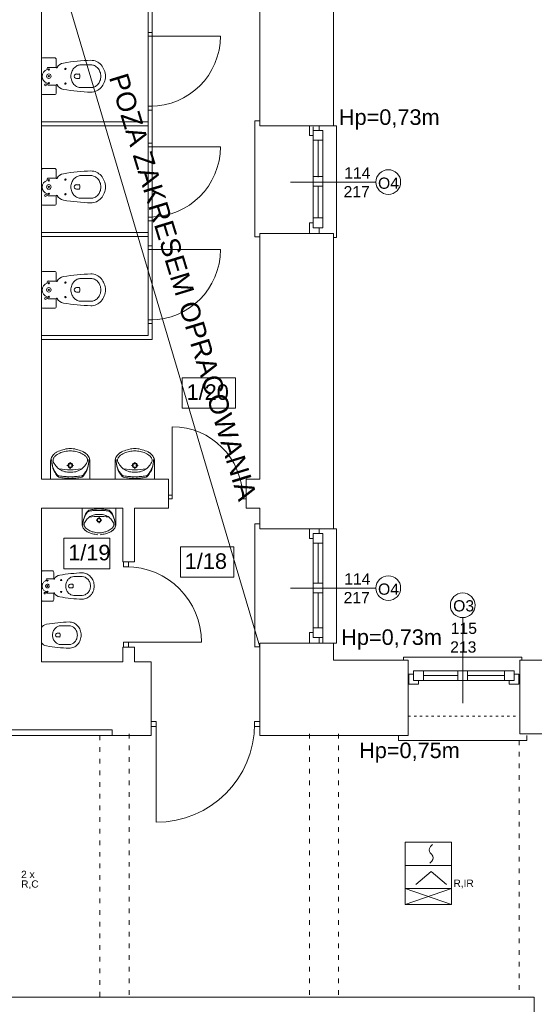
# Model space of a CAD drawing. Header units: centimetres. Extents: x 74437 to 92332, y -37016 to -3432.
# Tile 31 of 68: x 78685 to 79215, y -21783 to -20769. Entities that reach past the tile are written whole.
import ezdxf

# ---------------------------------------------------------------- set-up
doc = ezdxf.new("R2010")
doc.units = ezdxf.units.CM
doc.header["$LTSCALE"] = 0.02
doc.linetypes.add('ACAD_ISO03W100', pattern=[30, 12, -18])
doc.linetypes.add('HIDDEN', pattern=[9.525, 6.35, -3.175])
doc.layers.get('0').update_dxf_attribs({"color": 8, "lineweight": 13})
doc.layers.add('_pk_opis legenda', color=7, linetype='Continuous')
for name, color, linetype, lineweight in [('ei30', 8, 'Continuous', 13), ('Linia SSP', 7, 'Continuous', 35), ('LINIE PRZEKROJOWE', 8, 'Continuous', 13), ('OPISY', 8, 'Continuous', 13), ('stolarka', 8, 'Continuous', 13), ('WIDOK', 8, 'Continuous', 13)]:
    doc.layers.add(name, color=color, linetype=linetype, lineweight=lineweight)
doc.styles.get("Standard").update_dxf_attribs({"font": 'arial.ttf', "height": 12})

# ---------------------------------------------------------------- blocks, each defined once
blk = doc.blocks.new('*U3')
at = {"layer": 'stolarka', "transparency": 33554684}
blk.add_lwpolyline([(5, 0), (5, 95)], dxfattribs=at)
for points in [[(0, 2.5), (0, -2.5), (5, -2.5), (5, 2.5)], [(100, -2.5), (105, -2.5), (105, 2.5), (100, 2.5)]]:
    blk.add_lwpolyline(points, close=True, dxfattribs=at)
blk.add_arc((5, 0), 95, 0, 90, dxfattribs=at)
blk = doc.blocks.new('*U6')
at = {"layer": 'stolarka', "transparency": 33554684}
blk.add_lwpolyline([(5, 0), (5, 75)], dxfattribs=at)
for points in [[(0, 2.5), (0, -2.5), (5, -2.5), (5, 2.5)], [(80, -2.5), (85, -2.5), (85, 2.5), (80, 2.5)]]:
    blk.add_lwpolyline(points, close=True, dxfattribs=at)
blk.add_arc((5, 0), 75, 0, 90, dxfattribs=at)

msp = doc.modelspace()

# ---------------------------------------------------------------- linework, layer by layer
for points in [[(78707, -20657.6), (78821, -20657.6), (78821, -21098.6), (78707, -21098.6)], [(78707, -20661.6), (78817, -20661.6), (78817, -21094.6), (78707, -21094.6)], [(78707, -20874.6), (78817, -20874.6)], [(78707, -20878.6), (78817, -20878.6)], [(78932, -20878.6), (78932, -20873.6), (78927, -20873.6), (78927, -20993), (78927, -20993), (78932, -20993)], [(79008, -20878.6), (79011, -20878.6), (79011, -20993.6), (79008, -20993.6)], [(78707, -20988.6), (78817, -20988.6)], [(78707, -20992.6), (78817, -20992.6)], [(78932, -21293.6), (78932, -21288.6), (78927, -21288.6), (78927, -21415.6), (78927, -21415.3), (78932, -21415.3)], [(79008, -21293.6), (79011, -21293.6), (79011, -21411.6), (79008, -21411.6)], [(79080, -21428.9), (79080, -21425.9), (79202, -21425.9), (79202, -21428.9)], [(79080, -21506.6), (79075, -21506.6), (79075, -21511.6), (79202, -21511.6), (79207, -21511.6), (79207, -21506.6)]]:
    msp.add_lwpolyline(points)
at = {"layer": '_pk_opis legenda', "lineweight": 9}
msp.add_line((78707, -20657.6), (78932, -21415.3), dxfattribs=at)
at = {"layer": 'Linia SSP', "linetype": 'Continuous', "lineweight": 5}
for p, q in [((79107.9, -21621.1), (79109.9, -21618.9)), ((79106.4, -21624.5), (79106.7, -21622.9)), ((79106.7, -21626.1), (79106.4, -21624.5)), ((79106.7, -21622.9), (79107.9, -21621.1)), ((79107.6, -21627.4), (79106.7, -21626.1)), ((79107.9, -21627.9), (79107.6, -21627.4)), ((79108.5, -21628.5), (79107.9, -21627.9)), ((79108.5, -21628.5), (79109.2, -21629.2)), ((79109.2, -21629.2), (79109.5, -21629.7)), ((79109.5, -21629.7), (79110.3, -21631)), ((79109.2, -21636), (79107.2, -21638.2)), ((79110.3, -21634.2), (79109.2, -21636)), ((79110.3, -21631), (79110.7, -21632.6)), ((79110.7, -21632.6), (79110.3, -21634.2))]:
    msp.add_line(p, q, dxfattribs=at)
at = {"layer": 'Linia SSP', "lineweight": 5}
for p, q in [((79081.7, -21640.5), (79129.5, -21640.5)), ((79108.6, -21646.8), (79092.7, -21659.9)), ((79124.4, -21659.9), (79108.6, -21646.8)), ((79081.7, -21680.6), (79129.5, -21664.3)), ((79081.7, -21664.3), (79129.5, -21680.6))]:
    msp.add_line(p, q, dxfattribs=at)
for points in [[(79081.7, -21616.6), (79129.5, -21616.6), (79129.5, -21664.3), (79081.7, -21664.3)], [(79081.7, -21680.6), (79081.7, -21664.3), (79129.5, -21664.3), (79129.5, -21680.6)]]:
    msp.add_lwpolyline(points, close=True, dxfattribs=at)
at = {"layer": 'LINIE PRZEKROJOWE'}
for points in [[(78570, -20585.8), (79008, -20586.6), (79008, -20878.6)], [(78932, -20657.6), (78707, -20657.6), (78707, -21242.6)], [(78932, -20878.6), (78932, -20657.6)], [(79008, -20662.6), (79008, -20878.6)], [(78932, -20878.6), (79008, -20878.6)], [(78932, -21242.6), (78932, -20989.6), (79008, -20989.6)], [(79008, -20989.6), (79008, -21293.6)], [(79008, -20994.6), (79008, -21293.6)], [(78838, -21242.6), (78828, -21242.6), (78707, -21242.6)], [(78707, -21242.6), (78838, -21242.6), (78838, -21272.6)], [(78932, -21242.6), (78918, -21242.6)], [(78932, -21242.6), (78918, -21242.6), (78918, -21272.6)], [(78791, -21272.6), (78707, -21272.6)], [(78707, -21272.6), (78707, -21430.6)], [(78791, -21327.6), (78791, -21272.6)], [(78803, -21327.6), (78803, -21272.6)], [(78838, -21272.6), (78828, -21272.6), (78803, -21272.6)], [(78932, -21272.6), (78918, -21272.6)], [(78932, -21293.6), (78932, -21272.6)], [(78932, -21272.6), (78932, -21293.6), (79008, -21293.6)], [(78791, -21327.6), (78803, -21327.6)], [(78791, -21430.6), (78791, -21415.6)], [(78803, -21430.6), (78803, -21415.6), (78791, -21415.6)], [(78803, -21430.6), (78803, -21415.6)], [(78932, -21430.6), (78932, -21411.6)], [(78932, -21411.6), (79008, -21411.6)], [(79008, -21411.6), (79008, -21428.9)], [(78791, -21430.6), (78707, -21430.6)], [(78717, -21430.6), (78791, -21430.6)], [(78780, -21506.6), (78820, -21506.6), (78820, -21430.6)], [(78820, -21430.6), (78803, -21430.6)], [(78803, -21430.6), (78820, -21430.6)], [(78932, -21506.6), (79085, -21506.6), (79085, -21428.9)], [(78932, -21506.6), (78932, -21430.6)], [(79008, -21428.9), (79038, -21428.9)], [(79038, -21428.9), (79085, -21428.9)], [(79200, -21504.9), (79200, -21428.9)], [(79200, -21428.9), (79498, -21428.9)], [(78820, -21506.6), (78780, -21506.6), (78780, -21500.6), (78614, -21500.6), (78614, -21506.6)], [(79200, -21504.9), (79268, -21504.9)], [(78623.7, -21776.1), (78859.9, -21776.1), (78967.9, -21776.1)], [(78931.7, -21776.1), (79214.7, -21776.1), (79214.7, -21856.1)]]:
    msp.add_lwpolyline(points, dxfattribs=at)
at = {"layer": 'OPISY'}
for points in [[(79051.7, -20936.6), (78963.6, -20936.6)], [(79051.7, -21354.8), (78963.6, -21354.8)], [(79141, -21385.2), (79141, -21473.3)]]:
    msp.add_lwpolyline(points, dxfattribs=at)
for points in [[(78852.1, -21138.2), (78907.1, -21138.2), (78907.1, -21169.5), (78852.1, -21169.5)], [(78730.3, -21303.5), (78777.4, -21303.5), (78777.4, -21334.8), (78730.3, -21334.8)], [(78850.3, -21312.3), (78905.3, -21312.3), (78905.3, -21343.6), (78850.3, -21343.6)]]:
    msp.add_lwpolyline(points, close=True, dxfattribs=at)
for centre in [(79064.4, -20936.6), (79064.4, -21354.8), (79141, -21372.5)]:
    msp.add_circle(centre, 12.7, dxfattribs=at)
at = {"layer": 'stolarka'}
for points in [[(78987, -20888.6), (78983.3, -20888.6), (78983.3, -20878.6), (78993.3, -20878.6), (78993.3, -20883.6)], [(78987, -20879.6), (78987, -20983.6)], [(78997, -20883.6), (78997, -20983.6)], [(78992, -20893.6), (78992, -20931.6)], [(78992, -20941.6), (78992, -20973.6)], [(78993.3, -20983.6), (78993.3, -20989.6), (78983.3, -20989.6), (78983.3, -20978.6), (78987, -20978.6)], [(78987, -21303.6), (78983.3, -21303.6), (78983.3, -21293.6), (78993.3, -21293.6), (78993.3, -21298.6)], [(78987, -21301.6), (78987, -21405.6)], [(78992, -21308.6), (78992, -21349.6)], [(78997, -21307.9), (78997, -21411.9)], [(78992, -21359.6), (78992, -21395.6)], [(78993.3, -21405.6), (78993.3, -21411.6), (78983.3, -21411.6), (78983.3, -21400.6), (78987, -21400.6)], [(79095.5, -21449.9), (79095.5, -21453.6), (79085.5, -21453.6), (79085.5, -21443.6), (79090.5, -21443.6)], [(79090.5, -21439.9), (79192, -21439.9)], [(79100.5, -21444.9), (79136, -21444.9)], [(79146, -21444.9), (79184, -21444.9)], [(79194, -21443.6), (79199, -21443.6), (79199, -21453.6), (79189, -21453.6), (79189, -21449.9)], [(79090.5, -21449.9), (79194, -21449.9)]]:
    msp.add_lwpolyline(points, dxfattribs=at)
for points in [[(78997, -20883.6), (78997, -20893.6), (78987, -20893.6), (78987, -20883.6)], [(78997, -20930.9), (78997, -20940.9), (78987, -20940.9), (78987, -20930.9)], [(78997, -20973.6), (78997, -20983.6), (78987, -20983.6), (78987, -20973.6)], [(78997, -21298.6), (78997, -21308.6), (78987, -21308.6), (78987, -21298.6)], [(78997, -21349.6), (78997, -21359.6), (78987, -21359.6), (78987, -21349.6)], [(78997, -21395.6), (78997, -21405.6), (78987, -21405.6), (78987, -21395.6)], [(79090.5, -21439.9), (79100.5, -21439.9), (79100.5, -21449.9), (79090.5, -21449.9)], [(79136, -21439.9), (79146, -21439.9), (79146, -21449.9), (79136, -21449.9)], [(79184, -21439.9), (79194, -21439.9), (79194, -21449.9), (79184, -21449.9)]]:
    msp.add_lwpolyline(points, close=True, dxfattribs=at)
at = {"layer": 'WIDOK'}
for p, q in [((78713.1, -20819.4), (78713.1, -20820.8)), ((78722.4, -20818.5), (78714, -20818.5)), ((78758, -20815.9), (78747.7, -20815.9)), ((78743.3, -20825.3), (78745.8, -20825.3)), ((78746.8, -20826.2), (78746.8, -20827.6)), ((78746.8, -20829), (78746.8, -20827.6)), ((78713.1, -20834.8), (78713.1, -20835.7)), ((78722.4, -20836.7), (78714, -20836.7)), ((78743.3, -20829.9), (78745.8, -20829.9)), ((78758, -20839.3), (78747.7, -20839.3)), ((78758, -20929.9), (78747.7, -20929.9)), ((78713.1, -20933.4), (78713.1, -20934.8)), ((78722.4, -20932.5), (78714, -20932.5)), ((78743.3, -20939.3), (78745.8, -20939.3)), ((78746.8, -20940.2), (78746.8, -20941.6)), ((78713.1, -20948.8), (78713.1, -20949.7)), ((78722.4, -20950.7), (78714, -20950.7)), ((78743.3, -20943.9), (78745.8, -20943.9)), ((78746.8, -20943), (78746.8, -20941.6)), ((78758, -20953.3), (78747.7, -20953.3)), ((78713.1, -21039.4), (78713.1, -21040.8)), ((78722.4, -21038.5), (78714, -21038.5)), ((78758, -21035.9), (78747.7, -21035.9)), ((78743.3, -21045.3), (78745.8, -21045.3)), ((78743.3, -21049.9), (78745.8, -21049.9)), ((78746.8, -21046.2), (78746.8, -21047.6)), ((78746.8, -21049), (78746.8, -21047.6)), ((78713.1, -21054.8), (78713.1, -21055.7)), ((78722.4, -21056.7), (78714, -21056.7)), ((78758, -21059.3), (78747.7, -21059.3)), ((78716.6, -21242.6), (78716.6, -21225)), ((78736.8, -21227.2), (78736.8, -21225)), ((78757.1, -21242.6), (78757.1, -21225)), ((78783, -21242.6), (78783, -21225)), ((78803.3, -21227.2), (78803.3, -21225)), ((78823.5, -21242.6), (78823.5, -21225)), ((78733.4, -21228.5), (78735.6, -21228.5)), ((78736.8, -21232), (78736.8, -21229.8)), ((78738.1, -21228.5), (78740.2, -21228.5)), ((78799.9, -21228.5), (78802, -21228.5)), ((78803.3, -21232), (78803.3, -21229.8)), ((78804.5, -21228.5), (78806.7, -21228.5)), ((78748.9, -21272.6), (78748.9, -21287.8)), ((78783.9, -21272.6), (78783.9, -21287.8)), ((78765.3, -21284.8), (78763.4, -21284.8)), ((78766.4, -21281.8), (78766.4, -21283.7)), ((78766.4, -21285.9), (78766.4, -21287.8)), ((78769.3, -21284.8), (78767.5, -21284.8)), ((78749.1, -21343), (78740.6, -21343)), ((78736.9, -21350.7), (78739, -21350.7)), ((78736.9, -21354.6), (78739, -21354.6)), ((78739.8, -21351.5), (78739.8, -21352.7)), ((78739.8, -21353.8), (78739.8, -21352.7)), ((78749.1, -21362.3), (78740.6, -21362.3)), ((78735.6, -21393.6), (78727.1, -21393.6)), ((78723.4, -21401.3), (78725.6, -21401.3)), ((78723.5, -21405.1), (78725.6, -21405.1)), ((78726.3, -21402.1), (78726.3, -21403.2)), ((78726.3, -21404.4), (78726.3, -21403.2)), ((78735.6, -21412.9), (78727.1, -21412.9))]:
    msp.add_line(p, q, dxfattribs=at)
at = {"layer": 'WIDOK', "linetype": 'HIDDEN'}
for p, q in [((78712, -21345.9), (78712, -21347.1)), ((78719.7, -21345.2), (78712.8, -21345.2)), ((78712, -21358.6), (78712, -21359.4)), ((78719.7, -21360.1), (78712.8, -21360.1))]:
    msp.add_line(p, q, dxfattribs=at)
at = {"layer": 'WIDOK'}
for points in [[(78708.9, -20846.5, -0.414214), (78707, -20844.7), (78707, -20810.5, -0.414214), (78708.9, -20808.6), (78720.6, -20808.6, -0.414214), (78722.4, -20810.5), (78722.4, -20818.5, 0.787207), (78723.3, -20818.7, -0.243605), (78729.9, -20814, -0.036424), (78758, -20811.2, -0.106749), (78763.7, -20812.4, -0.101537), (78768.6, -20816, -0.094942), (78771.8, -20821.3, -0.090753), (78773, -20827.6, -0.090753), (78771.8, -20833.9, -0.094942), (78768.6, -20839.2, -0.101537), (78763.7, -20842.8, -0.106749), (78758, -20844, -0.036424), (78729.9, -20841.2, -0.243605), (78723.3, -20836.5, 0.787207), (78722.4, -20836.7), (78722.4, -20844.7, -0.414214), (78720.6, -20846.5)], [(78708.9, -20960.5, -0.414214), (78707, -20958.7), (78707, -20924.5, -0.414214), (78708.9, -20922.6), (78720.6, -20922.6, -0.414214), (78722.4, -20924.5), (78722.4, -20932.5, 0.787207), (78723.3, -20932.7, -0.243605), (78729.9, -20928, -0.036424), (78758, -20925.2, -0.106749), (78763.7, -20926.4, -0.101537), (78768.6, -20930, -0.094942), (78771.8, -20935.3, -0.090753), (78773, -20941.6, -0.090753), (78771.8, -20947.9, -0.094942), (78768.6, -20953.2, -0.101537), (78763.7, -20956.8, -0.106749), (78758, -20958, -0.036424), (78729.9, -20955.2, -0.243605), (78723.3, -20950.5, 0.787207), (78722.4, -20950.7), (78722.4, -20958.7, -0.414214), (78720.6, -20960.5)], [(78708.9, -21066.5, -0.414214), (78707, -21064.7), (78707, -21030.5, -0.414214), (78708.9, -21028.6), (78720.6, -21028.6, -0.414214), (78722.4, -21030.5), (78722.4, -21038.5, 0.787207), (78723.3, -21038.7, -0.243605), (78729.9, -21034, -0.036424), (78758, -21031.2, -0.106749), (78763.7, -21032.4, -0.101537), (78768.6, -21036, -0.094942), (78771.8, -21041.3, -0.090753), (78773, -21047.6, -0.090753), (78771.8, -21053.9, -0.094942), (78768.6, -21059.2, -0.101537), (78763.7, -21062.8, -0.106749), (78758, -21064, -0.036424), (78729.9, -21061.2, -0.243605), (78723.3, -21056.5, 0.787207), (78722.4, -21056.7), (78722.4, -21064.7, -0.414214), (78720.6, -21066.5)], [(78708.5, -21368.3, -0.414214), (78707, -21366.7), (78707, -21338.6, -0.414214), (78708.5, -21337), (78718.2, -21337, -0.414214), (78719.7, -21338.6), (78719.7, -21345.2, 0.787207), (78720.4, -21345.3, -0.243605), (78725.9, -21341.5, -0.036424), (78749.1, -21339.1, -0.106749), (78753.7, -21340.1, -0.101537), (78757.8, -21343.1, -0.094942), (78760.5, -21347.4, -0.090753), (78761.4, -21352.7, -0.090753), (78760.5, -21357.9, -0.094942), (78757.8, -21362.2, -0.101537), (78753.7, -21365.2, -0.106749), (78749.1, -21366.2, -0.036424), (78725.9, -21363.8, -0.243605), (78720.4, -21360, 0.787207), (78719.7, -21360.1), (78719.7, -21366.7, -0.414214), (78718.2, -21368.3)]]:
    msp.add_lwpolyline(points, format="xyb", close=True, dxfattribs=at)
for points in [[(78747.7, -20839.3, -0.106749), (78744, -20838.5, -0.101537), (78740.6, -20836, -0.094942), (78738.3, -20832.3, -0.090753), (78737.4, -20827.6, -0.090753), (78738.3, -20822.9, -0.094942), (78740.6, -20819.2, -0.101537), (78744, -20816.7, -0.106749), (78747.7, -20815.9, -0.106749)], [(78758, -20839.3, 0.106749), (78761.7, -20838.5, 0.101537), (78765.1, -20836, 0.094942), (78767.4, -20832.3, 0.090753), (78768.3, -20827.6, 0.090753), (78767.4, -20822.9, 0.094942), (78765.1, -20819.2, 0.101537), (78761.7, -20816.7, 0.106749), (78758, -20815.9, 0.106749)], [(78747.7, -20953.3, -0.106749), (78744, -20952.5, -0.101537), (78740.6, -20950, -0.094942), (78738.3, -20946.3, -0.090753), (78737.4, -20941.6, -0.090753), (78738.3, -20936.9, -0.094942), (78740.6, -20933.2, -0.101537), (78744, -20930.7, -0.106749), (78747.7, -20929.9, -0.106749)], [(78758, -20953.3, 0.106749), (78761.7, -20952.5, 0.101537), (78765.1, -20950, 0.094942), (78767.4, -20946.3, 0.090753), (78768.3, -20941.6, 0.090753), (78767.4, -20936.9, 0.094942), (78765.1, -20933.2, 0.101537), (78761.7, -20930.7, 0.106749), (78758, -20929.9, 0.106749)], [(78747.7, -21059.3, -0.106749), (78744, -21058.5, -0.101537), (78740.6, -21056, -0.094942), (78738.3, -21052.3, -0.090753), (78737.4, -21047.6, -0.090753), (78738.3, -21042.9, -0.094942), (78740.6, -21039.2, -0.101537), (78744, -21036.7, -0.106749), (78747.7, -21035.9, -0.106749)], [(78758, -21059.3, 0.106749), (78761.7, -21058.5, 0.101537), (78765.1, -21056, 0.094942), (78767.4, -21052.3, 0.090753), (78768.3, -21047.6, 0.090753), (78767.4, -21042.9, 0.094942), (78765.1, -21039.2, 0.101537), (78761.7, -21036.7, 0.106749), (78758, -21035.9, 0.106749)], [(78740.6, -21362.3, -0.106749), (78737.5, -21361.6, -0.101537), (78734.7, -21359.6, -0.094942), (78732.8, -21356.5, -0.090753), (78732.1, -21352.7, -0.090753), (78732.8, -21348.8, -0.094942), (78734.7, -21345.7, -0.101537), (78737.5, -21343.7, -0.106749), (78740.6, -21343, -0.106749)], [(78749.1, -21362.3, 0.106749), (78752.1, -21361.6, 0.101537), (78754.9, -21359.6, 0.094942), (78756.8, -21356.5, 0.090753), (78757.6, -21352.7, 0.090753), (78756.8, -21348.8, 0.094942), (78754.9, -21345.7, 0.101537), (78752.1, -21343.7, 0.106749), (78749.1, -21343, 0.106749)], [(78707, -21395.9, -0.243605), (78712.4, -21392, -0.036424), (78735.6, -21389.7, -0.106749), (78740.3, -21390.7, -0.101537), (78744.3, -21393.7, -0.094942), (78747, -21398, -0.090753), (78747.9, -21403.2, -0.090753), (78747, -21408.4, -0.094942), (78744.3, -21412.8, -0.101537), (78740.3, -21415.7, -0.106749), (78735.6, -21416.7, -0.036424), (78712.4, -21414.4, -0.243605), (78707, -21410.5)], [(78727.1, -21412.9, -0.106749), (78724, -21412.2, -0.101537), (78721.2, -21410.2, -0.094942), (78719.3, -21407.1, -0.090753), (78718.6, -21403.2, -0.090753), (78719.3, -21399.4, -0.094942), (78721.2, -21396.3, -0.101537), (78724, -21394.2, -0.106749), (78727.1, -21393.6, -0.106749)], [(78735.6, -21412.9, 0.106749), (78738.7, -21412.2, 0.101537), (78741.5, -21410.2, 0.094942), (78743.4, -21407.1, 0.090753), (78744.1, -21403.2, 0.090753), (78743.4, -21399.4, 0.094942), (78741.5, -21396.3, 0.101537), (78738.7, -21394.2, 0.106749), (78735.6, -21393.6, 0.106749)]]:
    msp.add_lwpolyline(points, format="xyb", dxfattribs=at)
for points in [[(78723.1, -21214.6), (78722.8, -21214.8), (78722.4, -21215), (78722.1, -21215.2), (78721.7, -21215.4), (78721.4, -21215.6), (78721.1, -21215.9), (78720.7, -21216.1), (78720.4, -21216.4)], [(78731.3, -21214.1), (78729.9, -21214.4), (78728.5, -21214.8), (78727.2, -21215.2), (78725.9, -21215.8), (78724.7, -21216.4), (78723.4, -21217.2), (78722.3, -21218), (78721.2, -21218.8)], [(78735.4, -21211.1), (78733.8, -21211.3), (78732.2, -21211.5), (78730.7, -21211.9), (78729.1, -21212.3), (78727.6, -21212.7), (78726.1, -21213.3), (78724.6, -21213.9), (78723.1, -21214.6)], [(78742.4, -21214.1), (78741, -21213.8), (78739.6, -21213.6), (78738.2, -21213.4), (78736.8, -21213.4), (78735.4, -21213.4), (78734, -21213.6), (78732.6, -21213.8), (78731.3, -21214.1)], [(78735.4, -21211.1), (78738.2, -21211.1)], [(78750.5, -21214.6), (78749.1, -21213.9), (78747.6, -21213.3), (78746.1, -21212.7), (78744.6, -21212.3), (78743, -21211.9), (78741.4, -21211.5), (78739.8, -21211.3), (78738.2, -21211.1)], [(78752.5, -21218.8), (78751.4, -21218), (78750.2, -21217.2), (78749, -21216.4), (78747.7, -21215.8), (78746.5, -21215.2), (78745.1, -21214.8), (78743.8, -21214.4), (78742.4, -21214.1)], [(78753.2, -21216.4), (78752.9, -21216.1), (78752.6, -21215.9), (78752.3, -21215.6), (78751.9, -21215.4), (78751.6, -21215.2), (78751.2, -21215), (78750.9, -21214.8), (78750.5, -21214.6)], [(78789.6, -21214.6), (78789.2, -21214.8), (78788.9, -21215), (78788.5, -21215.2), (78788.2, -21215.4), (78787.8, -21215.6), (78787.5, -21215.9), (78787.2, -21216.1), (78786.9, -21216.4)], [(78797.7, -21214.1), (78796.3, -21214.4), (78795, -21214.8), (78793.7, -21215.2), (78792.4, -21215.8), (78791.1, -21216.4), (78789.9, -21217.2), (78788.7, -21218), (78787.6, -21218.8)], [(78801.9, -21211.1), (78800.3, -21211.3), (78798.7, -21211.5), (78797.1, -21211.9), (78795.6, -21212.3), (78794, -21212.7), (78792.5, -21213.3), (78791, -21213.9), (78789.6, -21214.6)], [(78808.9, -21214.1), (78807.5, -21213.8), (78806.1, -21213.6), (78804.7, -21213.4), (78803.3, -21213.4), (78801.9, -21213.4), (78800.5, -21213.6), (78799.1, -21213.8), (78797.7, -21214.1)], [(78801.9, -21211.1), (78804.7, -21211.1)], [(78817, -21214.6), (78815.5, -21213.9), (78814.1, -21213.3), (78812.6, -21212.7), (78811, -21212.3), (78809.5, -21211.9), (78807.9, -21211.5), (78806.3, -21211.3), (78804.7, -21211.1)], [(78819, -21218.8), (78817.8, -21218), (78816.7, -21217.2), (78815.5, -21216.4), (78814.2, -21215.8), (78812.9, -21215.2), (78811.6, -21214.8), (78810.2, -21214.4), (78808.9, -21214.1)], [(78819.7, -21216.4), (78819.4, -21216.1), (78819.1, -21215.9), (78818.7, -21215.6), (78818.4, -21215.4), (78818.1, -21215.2), (78817.7, -21215), (78817.4, -21214.8), (78817, -21214.6)], [(78720.4, -21216.4), (78719.5, -21217.2), (78718.7, -21218.1), (78718.1, -21219.1), (78717.5, -21220.2), (78717.1, -21221.4), (78716.8, -21222.6), (78716.6, -21223.8), (78716.6, -21225)], [(78717.6, -21222.3), (78717.7, -21224.6), (78717.9, -21226.9), (78718.4, -21229.1), (78719, -21231.3), (78719.9, -21233.5), (78720.9, -21235.5), (78722, -21237.5), (78723.4, -21239.3)], [(78717.6, -21222.3), (78717.7, -21224.5), (78718, -21226.6), (78718.4, -21228.7), (78719, -21230.8), (78719.9, -21232.8), (78720.9, -21234.7), (78722, -21236.5), (78723.3, -21238.1)], [(78721.2, -21218.8), (78720.7, -21219.3), (78720.2, -21219.9), (78719.8, -21220.5), (78719.5, -21221.1), (78719.3, -21221.8), (78719.1, -21222.5), (78719.1, -21223.2), (78719.1, -21224)], [(78719.1, -21224), (78719.6, -21225.3), (78720.3, -21226.5), (78721.1, -21227.7), (78721.9, -21228.9), (78722.8, -21230), (78723.8, -21231), (78724.9, -21231.9), (78726.1, -21232.7)], [(78747.6, -21232.7), (78748.7, -21231.9), (78749.8, -21231), (78750.8, -21230), (78751.8, -21228.9), (78752.6, -21227.7), (78753.4, -21226.5), (78754, -21225.3), (78754.6, -21224)], [(78750.3, -21238.2), (78751.6, -21236.5), (78752.8, -21234.7), (78753.8, -21232.8), (78754.6, -21230.8), (78755.2, -21228.8), (78755.7, -21226.6), (78756, -21224.5), (78756, -21222.4)], [(78750.3, -21239.3), (78751.6, -21237.5), (78752.8, -21235.5), (78753.8, -21233.5), (78754.6, -21231.4), (78755.3, -21229.2), (78755.7, -21226.9), (78756, -21224.6), (78756, -21222.4)], [(78754.6, -21224), (78754.6, -21223.2), (78754.5, -21222.5), (78754.4, -21221.8), (78754.1, -21221.1), (78753.8, -21220.5), (78753.4, -21219.9), (78753, -21219.3), (78752.5, -21218.8)], [(78757.1, -21225), (78757.1, -21223.8), (78756.9, -21222.6), (78756.6, -21221.4), (78756.2, -21220.2), (78755.6, -21219.1), (78754.9, -21218.1), (78754.1, -21217.2), (78753.2, -21216.4)], [(78786.9, -21216.4), (78786, -21217.2), (78785.2, -21218.1), (78784.5, -21219.1), (78783.9, -21220.2), (78783.5, -21221.4), (78783.2, -21222.6), (78783.1, -21223.8), (78783, -21225)], [(78784.1, -21222.3), (78784.1, -21224.6), (78784.4, -21226.9), (78784.8, -21229.1), (78785.5, -21231.3), (78786.3, -21233.5), (78787.3, -21235.5), (78788.5, -21237.5), (78789.8, -21239.3)], [(78784.1, -21222.3), (78784.2, -21224.5), (78784.4, -21226.6), (78784.9, -21228.7), (78785.5, -21230.8), (78786.3, -21232.8), (78787.3, -21234.7), (78788.5, -21236.5), (78789.8, -21238.1)], [(78787.6, -21218.8), (78787.1, -21219.3), (78786.7, -21219.9), (78786.3, -21220.5), (78786, -21221.1), (78785.7, -21221.8), (78785.6, -21222.5), (78785.5, -21223.2), (78785.5, -21224)], [(78785.5, -21224), (78786.1, -21225.3), (78786.8, -21226.5), (78787.5, -21227.7), (78788.4, -21228.9), (78789.3, -21230), (78790.3, -21231), (78791.4, -21231.9), (78792.5, -21232.7)], [(78814, -21232.7), (78815.2, -21231.9), (78816.3, -21231), (78817.3, -21230), (78818.2, -21228.9), (78819.1, -21227.7), (78819.8, -21226.5), (78820.5, -21225.3), (78821, -21224)], [(78816.7, -21239.3), (78818.1, -21237.5), (78819.2, -21235.5), (78820.3, -21233.5), (78821.1, -21231.4), (78821.7, -21229.2), (78822.2, -21226.9), (78822.4, -21224.6), (78822.5, -21222.4)], [(78816.8, -21238.2), (78818.1, -21236.5), (78819.2, -21234.7), (78820.2, -21232.8), (78821.1, -21230.8), (78821.7, -21228.8), (78822.2, -21226.6), (78822.4, -21224.5), (78822.5, -21222.4)], [(78821, -21224), (78821.1, -21223.2), (78821, -21222.5), (78820.8, -21221.8), (78820.6, -21221.1), (78820.3, -21220.5), (78819.9, -21219.9), (78819.5, -21219.3), (78819, -21218.8)], [(78823.5, -21225), (78823.5, -21223.8), (78823.4, -21222.6), (78823.1, -21221.4), (78822.6, -21220.2), (78822.1, -21219.1), (78821.4, -21218.1), (78820.6, -21217.2), (78819.7, -21216.4)], [(78725.5, -21232), (78728.3, -21232.4), (78731.2, -21232.7), (78734, -21232.9), (78736.8, -21232.9), (78739.7, -21232.9), (78742.5, -21232.7), (78745.3, -21232.4), (78748.2, -21232)], [(78726.1, -21232.7), (78727.3, -21233.4), (78728.6, -21234), (78729.9, -21234.5), (78731.3, -21234.9), (78732.6, -21235.1), (78734, -21235.3), (78735.4, -21235.4), (78736.8, -21235.3)], [(78736.8, -21235.3), (78738.2, -21235.4), (78739.6, -21235.3), (78741, -21235.1), (78742.4, -21234.9), (78743.8, -21234.5), (78745.1, -21234), (78746.4, -21233.4), (78747.6, -21232.7)], [(78792, -21232), (78794.8, -21232.4), (78797.6, -21232.7), (78800.5, -21232.9), (78803.3, -21232.9), (78806.1, -21232.9), (78809, -21232.7), (78811.8, -21232.4), (78814.6, -21232)], [(78792.5, -21232.7), (78793.8, -21233.4), (78795, -21234), (78796.4, -21234.5), (78797.7, -21234.9), (78799.1, -21235.1), (78800.5, -21235.3), (78801.9, -21235.4), (78803.3, -21235.3)], [(78803.3, -21235.3), (78804.7, -21235.4), (78806.1, -21235.3), (78807.5, -21235.1), (78808.9, -21234.9), (78810.2, -21234.5), (78811.5, -21234), (78812.8, -21233.4), (78814, -21232.7)], [(78723.3, -21238.1), (78723.6, -21238.4), (78723.8, -21238.6), (78724, -21238.7), (78724.3, -21238.9), (78724.5, -21239), (78724.8, -21239.1), (78725.1, -21239.2), (78725.4, -21239.3)], [(78723.4, -21239.3), (78723.6, -21239.5), (78723.8, -21239.7), (78724, -21239.9), (78724.2, -21240), (78724.5, -21240.2), (78724.7, -21240.3), (78725, -21240.4), (78725.2, -21240.5)], [(78725.2, -21240.5), (78726.7, -21240.8), (78728.1, -21241.1), (78729.5, -21241.3), (78731, -21241.5), (78732.5, -21241.6), (78733.9, -21241.7), (78735.4, -21241.7), (78736.8, -21241.8)], [(78725.4, -21239.3), (78726.8, -21239.5), (78728.3, -21239.6), (78729.7, -21239.8), (78731.1, -21239.9), (78732.5, -21240), (78734, -21240.1), (78735.4, -21240.1), (78736.8, -21240.1)], [(78736.8, -21240.1), (78738.2, -21240.1), (78739.7, -21240.1), (78741.1, -21240), (78742.5, -21239.9), (78744, -21239.8), (78745.4, -21239.6), (78746.8, -21239.5), (78748.2, -21239.3)], [(78736.8, -21241.8), (78738.3, -21241.7), (78739.7, -21241.7), (78741.2, -21241.6), (78742.6, -21241.5), (78744.1, -21241.3), (78745.5, -21241.1), (78747, -21240.8), (78748.4, -21240.5)], [(78748.2, -21239.3), (78748.5, -21239.2), (78748.8, -21239.2), (78749.1, -21239), (78749.4, -21238.9), (78749.6, -21238.8), (78749.9, -21238.6), (78750.1, -21238.4), (78750.3, -21238.2)], [(78748.4, -21240.5), (78748.7, -21240.4), (78748.9, -21240.3), (78749.2, -21240.2), (78749.4, -21240.1), (78749.7, -21239.9), (78749.9, -21239.7), (78750.1, -21239.5), (78750.3, -21239.3)], [(78789.8, -21238.1), (78790, -21238.4), (78790.2, -21238.6), (78790.5, -21238.7), (78790.7, -21238.9), (78791, -21239), (78791.3, -21239.1), (78791.6, -21239.2), (78791.9, -21239.3)], [(78789.8, -21239.3), (78790, -21239.5), (78790.2, -21239.7), (78790.4, -21239.9), (78790.7, -21240), (78790.9, -21240.2), (78791.2, -21240.3), (78791.4, -21240.4), (78791.7, -21240.5)], [(78791.7, -21240.5), (78793.1, -21240.8), (78794.6, -21241.1), (78796, -21241.3), (78797.5, -21241.5), (78798.9, -21241.6), (78800.4, -21241.7), (78801.8, -21241.7), (78803.3, -21241.8)], [(78791.9, -21239.3), (78793.3, -21239.5), (78794.7, -21239.6), (78796.1, -21239.8), (78797.6, -21239.9), (78799, -21240), (78800.4, -21240.1), (78801.9, -21240.1), (78803.3, -21240.1)], [(78803.3, -21240.1), (78804.7, -21240.1), (78806.1, -21240.1), (78807.6, -21240), (78809, -21239.9), (78810.4, -21239.8), (78811.8, -21239.6), (78813.3, -21239.5), (78814.7, -21239.3)], [(78803.3, -21241.8), (78804.7, -21241.7), (78806.2, -21241.7), (78807.6, -21241.6), (78809.1, -21241.5), (78810.5, -21241.3), (78812, -21241.1), (78813.4, -21240.8), (78814.9, -21240.5)], [(78814.7, -21239.3), (78815, -21239.2), (78815.3, -21239.2), (78815.6, -21239), (78815.8, -21238.9), (78816.1, -21238.8), (78816.3, -21238.6), (78816.5, -21238.4), (78816.8, -21238.2)], [(78814.9, -21240.5), (78815.1, -21240.4), (78815.4, -21240.3), (78815.6, -21240.2), (78815.9, -21240.1), (78816.1, -21239.9), (78816.3, -21239.7), (78816.5, -21239.5), (78816.7, -21239.3)], [(78754.8, -21275.4), (78753.6, -21277), (78752.6, -21278.7), (78751.7, -21280.5), (78751, -21282.3), (78750.4, -21284.2), (78750.1, -21286.1), (78749.8, -21288.1), (78749.8, -21290.1)], [(78756.5, -21275.5), (78756.3, -21275.5), (78756, -21275.6), (78755.8, -21275.7), (78755.5, -21275.8), (78755.3, -21275.9), (78755.1, -21276.1), (78754.9, -21276.2), (78754.7, -21276.4)], [(78756.4, -21274.4), (78756.1, -21274.5), (78755.9, -21274.6), (78755.7, -21274.7), (78755.5, -21274.8), (78755.3, -21274.9), (78755.1, -21275.1), (78754.9, -21275.3), (78754.8, -21275.4)], [(78766.4, -21273.3), (78765.1, -21273.3), (78763.9, -21273.4), (78762.6, -21273.5), (78761.4, -21273.6), (78760.1, -21273.7), (78758.9, -21273.9), (78757.6, -21274.2), (78756.4, -21274.4)], [(78766.4, -21274.7), (78765.2, -21274.8), (78763.9, -21274.8), (78762.7, -21274.9), (78761.4, -21274.9), (78760.2, -21275), (78759, -21275.2), (78757.8, -21275.3), (78756.5, -21275.5)], [(78776.4, -21274.4), (78775.2, -21274.2), (78773.9, -21273.9), (78772.7, -21273.7), (78771.4, -21273.6), (78770.2, -21273.5), (78768.9, -21273.4), (78767.6, -21273.3), (78766.4, -21273.3)], [(78776.2, -21275.5), (78775, -21275.3), (78773.8, -21275.2), (78772.6, -21275), (78771.3, -21274.9), (78770.1, -21274.9), (78768.9, -21274.8), (78767.6, -21274.8), (78766.4, -21274.7)], [(78778, -21276.5), (78777.9, -21276.3), (78777.7, -21276.1), (78777.4, -21275.9), (78777.2, -21275.8), (78777, -21275.7), (78776.8, -21275.6), (78776.5, -21275.5), (78776.2, -21275.5)], [(78778, -21275.5), (78777.8, -21275.3), (78777.7, -21275.1), (78777.5, -21274.9), (78777.3, -21274.8), (78777.1, -21274.7), (78776.9, -21274.6), (78776.6, -21274.5), (78776.4, -21274.4)], [(78783, -21290.1), (78782.9, -21288.1), (78782.7, -21286.2), (78782.3, -21284.2), (78781.8, -21282.3), (78781, -21280.5), (78780.2, -21278.7), (78779.2, -21277), (78778, -21275.5)], [(78754.7, -21276.4), (78753.6, -21277.9), (78752.6, -21279.4), (78751.7, -21281.1), (78751, -21282.8), (78750.5, -21284.6), (78750.1, -21286.4), (78749.8, -21288.2), (78749.8, -21290.1)], [(78757.1, -21281.1), (78756.1, -21281.9), (78755.2, -21282.7), (78754.3, -21283.5), (78753.5, -21284.4), (78752.7, -21285.4), (78752.1, -21286.5), (78751.5, -21287.6), (78751, -21288.7)], [(78776.2, -21281.7), (78773.7, -21281.4), (78771.3, -21281.2), (78768.8, -21281), (78766.4, -21281), (78763.9, -21281), (78761.5, -21281.2), (78759, -21281.4), (78756.6, -21281.7)], [(78766.4, -21278.9), (78765.2, -21278.9), (78764, -21278.9), (78762.8, -21279), (78761.6, -21279.3), (78760.4, -21279.6), (78759.3, -21280), (78758.1, -21280.6), (78757.1, -21281.1)], [(78775.7, -21281.1), (78774.6, -21280.6), (78773.5, -21280), (78772.4, -21279.6), (78771.2, -21279.3), (78770, -21279), (78768.8, -21278.9), (78767.6, -21278.9), (78766.4, -21278.9)], [(78781.7, -21288.7), (78781.2, -21287.6), (78780.7, -21286.5), (78780, -21285.4), (78779.3, -21284.4), (78778.5, -21283.5), (78777.6, -21282.7), (78776.7, -21281.9), (78775.7, -21281.1)], [(78783, -21290.1), (78782.9, -21288.3), (78782.7, -21286.4), (78782.3, -21284.6), (78781.7, -21282.8), (78781, -21281.1), (78780.2, -21279.5), (78779.2, -21277.9), (78778, -21276.5)], [(78748.9, -21287.8), (78748.9, -21288.8), (78749, -21289.9), (78749.3, -21290.9), (78749.7, -21291.9), (78750.2, -21292.9), (78750.7, -21293.8), (78751.4, -21294.6), (78752.2, -21295.3)], [(78751, -21288.7), (78751, -21289.3), (78751.1, -21289.9), (78751.2, -21290.6), (78751.4, -21291.1), (78751.7, -21291.7), (78752, -21292.2), (78752.4, -21292.7), (78752.8, -21293.1)], [(78752.2, -21295.3), (78752.5, -21295.5), (78752.8, -21295.7), (78753, -21295.9), (78753.3, -21296.1), (78753.6, -21296.3), (78753.9, -21296.5), (78754.2, -21296.7), (78754.5, -21296.8)], [(78752.8, -21293.1), (78753.8, -21293.9), (78754.8, -21294.6), (78755.9, -21295.2), (78756.9, -21295.8), (78758.1, -21296.2), (78759.2, -21296.7), (78760.4, -21297), (78761.6, -21297.2)], [(78771.2, -21297.2), (78772.4, -21297), (78773.6, -21296.7), (78774.7, -21296.2), (78775.8, -21295.8), (78776.9, -21295.2), (78777.9, -21294.6), (78779, -21293.9), (78779.9, -21293.1)], [(78778.2, -21296.8), (78778.5, -21296.7), (78778.8, -21296.5), (78779.1, -21296.3), (78779.4, -21296.1), (78779.7, -21295.9), (78780, -21295.7), (78780.3, -21295.5), (78780.6, -21295.3)], [(78779.9, -21293.1), (78780.4, -21292.7), (78780.7, -21292.2), (78781.1, -21291.7), (78781.3, -21291.1), (78781.5, -21290.6), (78781.7, -21289.9), (78781.7, -21289.3), (78781.7, -21288.7)], [(78780.6, -21295.3), (78781.3, -21294.6), (78782, -21293.8), (78782.6, -21292.9), (78783.1, -21291.9), (78783.5, -21290.9), (78783.7, -21289.9), (78783.9, -21288.8), (78783.9, -21287.8)], [(78754.5, -21296.8), (78755.8, -21297.4), (78757.1, -21297.9), (78758.4, -21298.4), (78759.7, -21298.8), (78761, -21299.2), (78762.4, -21299.4), (78763.8, -21299.6), (78765.2, -21299.8)], [(78761.6, -21297.2), (78762.8, -21297.5), (78764, -21297.7), (78765.2, -21297.8), (78766.4, -21297.8), (78767.6, -21297.8), (78768.8, -21297.7), (78770, -21297.5), (78771.2, -21297.2)], [(78767.6, -21299.8), (78769, -21299.6), (78770.4, -21299.4), (78771.7, -21299.2), (78773.1, -21298.8), (78774.4, -21298.4), (78775.7, -21297.9), (78777, -21297.4), (78778.2, -21296.8)], [(78780, -21506.6), (78614, -21506.6)]]:
    msp.add_lwpolyline(points, dxfattribs=at)
for points in [[(78736.8, -21231.2), (78738.7, -21230.4), (78739.5, -21228.5), (78738.7, -21226.6), (78736.8, -21225.8), (78735, -21226.6), (78734.2, -21228.5), (78735, -21230.4)], [(78736.8, -21230.4), (78738.2, -21229.9), (78738.7, -21228.5), (78738.2, -21227.2), (78736.8, -21226.6), (78735.5, -21227.2), (78735, -21228.5), (78735.5, -21229.9)], [(78803.3, -21231.2), (78805.2, -21230.4), (78805.9, -21228.5), (78805.2, -21226.6), (78803.3, -21225.8), (78801.4, -21226.6), (78800.7, -21228.5), (78801.4, -21230.4)], [(78803.3, -21230.4), (78804.6, -21229.9), (78805.2, -21228.5), (78804.6, -21227.2), (78803.3, -21226.6), (78802, -21227.2), (78801.4, -21228.5), (78802, -21229.9)], [(78766.4, -21282.4), (78764.8, -21283.1), (78764.1, -21284.8), (78764.8, -21286.4), (78766.4, -21287.1), (78768, -21286.4), (78768.6, -21284.8), (78768, -21283.1)], [(78766.4, -21283.1), (78765.2, -21283.6), (78764.8, -21284.8), (78765.2, -21285.9), (78766.4, -21286.4), (78767.5, -21285.9), (78768, -21284.8), (78767.5, -21283.6)]]:
    msp.add_lwpolyline(points, close=True, dxfattribs=at)
at = {"layer": 'WIDOK', "linetype": 'ACAD_ISO03W100', "ltscale": 10}
msp.add_lwpolyline([(79085, -21486.6), (79199, -21486.6)], dxfattribs=at)
at = {"layer": 'WIDOK', "linetype": 'ACAD_ISO03W100', "ltscale": 20}
for points in [[(78767.3, -21506.6), (78767.3, -21776.1)], [(78797.3, -21504.9), (78797.3, -21776.1)], [(78983.2, -21504.9), (78983.2, -21776.1)], [(79013.2, -21504.9), (79013.2, -21776.1)], [(79199.1, -21511.6), (79199.1, -21776.1)]]:
    msp.add_lwpolyline(points, dxfattribs=at)
at = {"layer": 'WIDOK'}
for centre, radius in [((78731.8, -20820.1), 0.702), ((78714.7, -20827.6), 2.34), ((78714.7, -20820.8), 0.702), ((78714.7, -20827.6), 0.702), ((78711.2, -20836.5), 0.936), ((78714.7, -20834.8), 0.702), ((78731.8, -20835.1), 0.702), ((78714.7, -20941.6), 2.34), ((78714.7, -20934.8), 0.702), ((78714.7, -20941.6), 0.702), ((78731.8, -20934.1), 0.702), ((78711.2, -20950.5), 0.936), ((78714.7, -20948.8), 0.702), ((78731.8, -20949.1), 0.702), ((78714.7, -21040.8), 0.702), ((78731.8, -21040.1), 0.702), ((78714.7, -21047.6), 2.34), ((78714.7, -21047.6), 0.702), ((78711.2, -21056.5), 0.936), ((78714.7, -21054.8), 0.702), ((78731.8, -21055.1), 0.702), ((78727.4, -21346.5), 0.579), ((78727.4, -21358.8), 0.579)]:
    msp.add_circle(centre, radius, dxfattribs=at)
at = {"layer": 'WIDOK', "linetype": 'HIDDEN'}
for centre, radius in [((78713.3, -21347.1), 0.579), ((78713.3, -21352.7), 1.93), ((78713.3, -21352.7), 0.579), ((78710.5, -21360), 0.772), ((78713.3, -21358.6), 0.579)]:
    msp.add_circle(centre, radius, dxfattribs=at)
at = {"layer": 'WIDOK'}
for centre, radius, start, end in [((78714, -20819.4), 0.936, 90, 180), ((78715.2, -20827.8), 7.31, 107.1662, 252.8338), ((78743.3, -20827.6), 2.34, 88.6628, 271.0097), ((78745.8, -20826.2), 0.936, 0, 90), ((78745.8, -20829), 0.936, 270, 0), ((78714, -20835.7), 0.936, 180, 270), ((78715.2, -20941.8), 7.31, 107.1662, 252.8338), ((78714, -20933.4), 0.936, 90, 180), ((78743.3, -20941.6), 2.34, 88.6628, 271.0097), ((78745.8, -20940.2), 0.936, 0, 90), ((78714, -20949.7), 0.936, 180, 270), ((78745.8, -20943), 0.936, 270, 0), ((78715.2, -21047.8), 7.31, 107.1662, 252.8338), ((78714, -21039.4), 0.936, 90, 180), ((78743.3, -21047.6), 2.34, 88.6628, 271.0097), ((78745.8, -21046.2), 0.936, 0, 90), ((78745.8, -21049), 0.936, 270, 0), ((78714, -21055.7), 0.936, 180, 270), ((78737, -21352.7), 1.93, 88.6628, 271.0097), ((78739, -21351.5), 0.772, 0, 90), ((78739, -21353.8), 0.772, 270, 0), ((78723.5, -21403.2), 1.93, 88.6628, 271.0097), ((78725.6, -21402.1), 0.772, 0, 90), ((78725.6, -21404.4), 0.772, 270, 0)]:
    msp.add_arc(centre, radius, start, end, dxfattribs=at)
at = {"layer": 'WIDOK', "linetype": 'HIDDEN'}
for centre, radius, start, end in [((78712.8, -21345.9), 0.772, 90, 180), ((78713.8, -21352.8), 6.03, 107.1662, 252.8338), ((78712.8, -21359.4), 0.772, 180, 270)]:
    msp.add_arc(centre, radius, start, end, dxfattribs=at)

# ---------------------------------------------------------------- block references
at = {"layer": 'stolarka', "transparency": 33554684}
for name, p, xscale, yscale, zscale, rotation in [('*U3', (78819.1, -20782.4), 0.761904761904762, 0.761904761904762, 0.761904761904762, 270), ('*U3', (78819.1, -20896.4), 0.761904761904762, 0.761904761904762, 0.761904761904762, 270), ('*U3', (78819.1, -21002.4), 0.761904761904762, 0.761904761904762, 0.761904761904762, 270), ('*U6', (78794.3, -21415.6), -1.035294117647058, 1.035294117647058, 1.035294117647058, 270), ('*U3', (78820, -21494.7), -1.066666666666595, 1.066666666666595, 1.066666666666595, 180)]:
    msp.add_blockref(name, p, dxfattribs=dict(at, xscale=xscale, yscale=yscale, zscale=zscale, rotation=rotation))
at = {"layer": 'stolarka', "transparency": 33554684, "xscale": 0.76190476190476, "yscale": 0.76190476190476, "zscale": 0.76190476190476}
msp.add_blockref('*U3', (78838, -21261), dxfattribs=at)

# ---------------------------------------------------------------- texts
at = {"layer": '_pk_opis legenda', "insert": (78795.6, -20822.7), "char_height": 20, "width": 573.528, "attachment_point": 1, "rotation": 287}
msp.add_mtext('POZA ZAKRESEM OPRACOWANIA', dxfattribs=at)
at = {"layer": 'ei30', "char_height": 16, "width": 260.963, "attachment_point": 1}
for insert in [(75576, -21433.4), (75516.3, -21776.3)]:
    msp.add_mtext('\\pi217.82;EI60', dxfattribs=dict(at, insert=insert))
at = {"layer": 'Linia SSP', "lineweight": 5}
for s, p in [('2 x', (78686.2, -21653.4)), ('R,C', (78686.2, -21663.3)), ('R,IR', (79131.5, -21662.5))]:
    msp.add_text(s, height=7.46, dxfattribs=at).set_placement(p)
at = {"layer": 'OPISY', "ltscale": 0.15}
for s, p in [('Hp=0,73m', (79013.5, -20877.7)), ('Hp=0,73m', (79015.9, -21413.3)), ('Hp=0,75m', (79034.3, -21529.9))]:
    msp.add_text(s, height=16, dxfattribs=at).set_placement(p)
at = {"layer": 'OPISY'}
for s, insert, char_height, width, attachment_point in [('\\pi-3.5877;O4', (79057.4, -20943.7), 11.574, 12.831, 7), ('{\\fArial|b0|i0|c238|p34;1/20}', (78856.6, -21144.9), 16, 260.963, 1), ("\\pi216.67;1/12'", (75225.2, -21230.5), 16, 260.963, 1), ('{\\fArial|b0|i0|c238|p34;1/19}', (78734.7, -21310.2), 16, 260.963, 1), ('{\\fArial|b0|i0|c238|p34;1/18}', (78854.7, -21319), 16, 260.963, 1), ('\\pi-3.5877;O4', (79057.4, -21361.8), 11.574, 12.831, 7), ('\\pi-3.6114;O3', (79134.8, -21379), 11.574, 12.831, 7)]:
    msp.add_mtext(s, dxfattribs=dict(at, insert=insert, char_height=char_height, width=width, attachment_point=attachment_point))
at = {"layer": 'stolarka', "char_height": 11.574, "width": 12.831, "attachment_point": 7}
for s, insert in [('\\pi-5.8023;114\\P\\pi-6.4694;217', (79024.8, -20952.3)), ('\\pi-5.8023;114\\P\\pi-6.4694;217', (79024.8, -21370.4)), ('\\pi-5.8694;115\\P\\pi-6.4694;213', (79134.6, -21421.4))]:
    msp.add_mtext(s, dxfattribs=dict(at, insert=insert))

doc.saveas('drawing.dxf')
